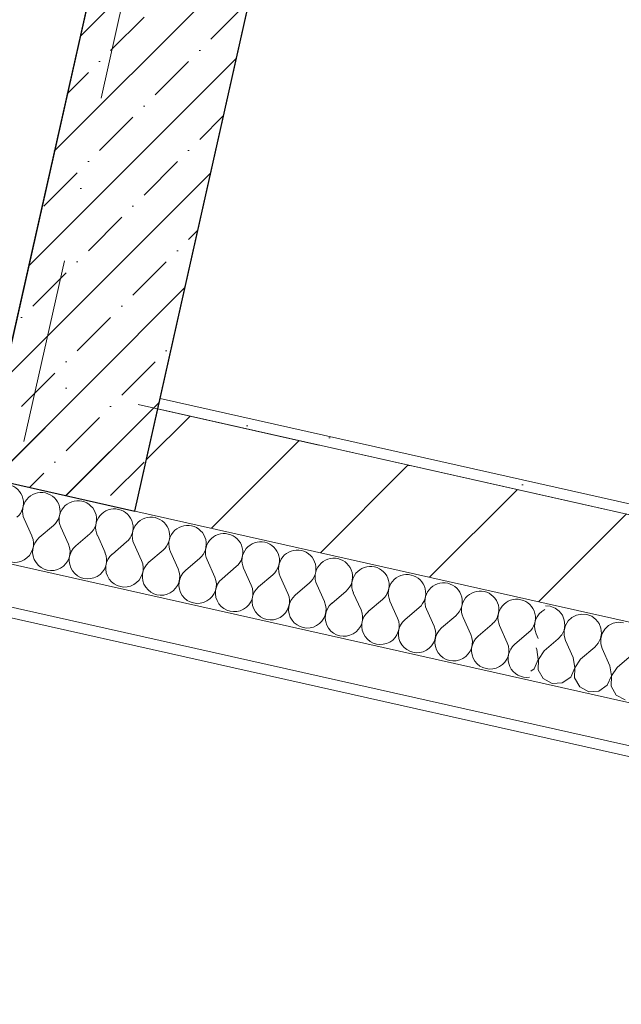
# Model space of a CAD drawing. Header units: millimetres. Extents: x -7218036 to -6881410, y 6117771 to 6219607.
# Tile 42 of 84: x -7150236 to -7149089, y 6127770 to 6129648. Entities that reach past the tile are written whole.
import ezdxf
from ezdxf.enums import TextEntityAlignment as Align

# ---------------------------------------------------------------- set-up
doc = ezdxf.new("R2010")
doc.units = ezdxf.units.MM
doc.header["$MEASUREMENT"] = 0
doc.linetypes.add('Штрихпунктирная', pattern=[670.277762, 352.777767, -176.388884, 0, -141.111112])
for name, color, linetype in [('S - МОП.АР', 7, 'Continuous'), ('АР-Стены_внешние_.АР', 7, 'Continuous'), ('АР-Стены_внутренние_пилоны.АР', 7, 'Continuous'), ('АР-Чертеж-Оси_Осевые размеры.АР', 7, 'Continuous')]:
    doc.layers.add(name, color=color, linetype=linetype)
for name, color, linetype, lineweight in [('АР-Стены_внешние_.АР_Ном._пера__1', 7, 'Continuous', 0), ('АР-Стены_внутренние_пилоны.АР_Ном._пера__1', 7, 'Continuous', 15), ('АР-Чертеж-Оси_Осевые размеры.АР_Ном._пера__1', 7, 'Continuous', 0), ('АР-Чертеж-Оси_Осевые размеры.АР_Ном._пера__120', 7, 'Continuous', 0)]:
    doc.layers.add(name, color=color, linetype=linetype, lineweight=lineweight)
doc.styles.add('РЎР“Р•РќР•Р\xa0Р\x98Р\xa0_РЎРўР\x98Р›Р¬_3', font='GOTHIC.TTF')
doc.dimstyles.new('СГЕНЕРИР_СТИЛЬ__3', dxfattribs={"dimtxt": 400, "dimasz": 285, "dimexe": 0.18, "dimexo": 0.0625, "dimgap": 0, "dimtad": 1, "dimdec": 0, "dimzin": 0, "dimdsep": 46, "dimtxsty": 'РЎР“Р•РќР•Р\xa0Р\x98Р\xa0_РЎРўР\x98Р›Р¬_3', "dimblk": 'ARROWHEAD_6', "dimblk1": 'ARROWHEAD_6', "dimblk2": 'ARROWHEAD_6', "dimcen": 0.09, "dimse1": 1, "dimse2": 1, "dimclrd": 7, "dimclre": 7, "dimclrt": 7, "dimazin": 0, "dimtfac": 1, "dimtdec": 4, "dimtmove": 0, "dimatfit": 3, "dimfxl": 1, "dimtolj": 1, "dimtzin": 0, "dimarcsym": 0})
pattern_1 = [(45, (-6566190.34, 6563027.8), (-111.369318, 111.369318), [0, -105, 0, -157.5]), (110, (-6565840.34, 6563027.8), (148.001588, 53.868173), [0, -77, 0, -133])]
pattern_2 = [(45, (-6566190.34, 6562677.8), (-127.27922, 127.27922), [])]
pattern_3 = [(45, (-6566190.34, 6562677.8), (-84.852814, 84.852814), []), (45, (-6566232.77, 6562720.22), (-84.852814, 84.852814), [90, -30, 0, -30])]

# ---------------------------------------------------------------- blocks, each defined once
blk = doc.blocks.new('*X19', base_point=(-6566190.3, 6562677.8))
at = {"layer": 'АР-Стены_внешние_.АР_Ном._пера__1', "color": 7, "linetype": 'Continuous', "lineweight": 0}
for p, q in [((-7149224.7, 6128529.3), (-7149233.6, 6128530)), ((-7149215.5, 6128525.8), (-7149224.7, 6128529.3)), ((-7149207.6, 6128520), (-7149215.5, 6128525.8)), ((-7149201.5, 6128512.2), (-7149207.6, 6128520)), ((-7149197.9, 6128503), (-7149201.5, 6128512.2)), ((-7149183.3, 6128508.1), (-7149190.5, 6128501.4)), ((-7149174.5, 6128512.5), (-7149183.3, 6128508.1)), ((-7149164.8, 6128514.4), (-7149174.5, 6128512.5)), ((-7149155, 6128513.6), (-7149164.8, 6128514.4)), ((-7149145.8, 6128510.2), (-7149155, 6128513.6)), ((-7149137.9, 6128504.3), (-7149145.8, 6128510.2)), ((-7149198.5, 6128483.5), (-7149196.9, 6128493.2)), ((-7149195.6, 6128492.9), (-7149198.3, 6128483.4)), ((-7149196.9, 6128493.2), (-7149197.9, 6128503)), ((-7149190.5, 6128501.4), (-7149195.6, 6128492.9)), ((-7149131.8, 6128496.5), (-7149137.9, 6128504.3)), ((-7149128.2, 6128487.4), (-7149131.8, 6128496.5)), ((-7149113.6, 6128492.4), (-7149120.8, 6128485.7)), ((-7149104.8, 6128496.9), (-7149113.6, 6128492.4)), ((-7149095.2, 6128498.8), (-7149104.8, 6128496.9)), ((-7149085.3, 6128498), (-7149095.2, 6128498.8)), ((-7149209.4, 6128467.3), (-7149202.8, 6128474.6)), ((-7149202.8, 6128474.6), (-7149198.5, 6128483.5)), ((-7149198.3, 6128483.4), (-7149198.2, 6128473.6)), ((-7149198.2, 6128473.6), (-7149195.4, 6128464.1)), ((-7149128.9, 6128467.8), (-7149127.2, 6128477.6)), ((-7149125.9, 6128477.3), (-7149128.6, 6128467.8)), ((-7149127.2, 6128477.6), (-7149128.2, 6128487.4)), ((-7149120.8, 6128485.7), (-7149125.9, 6128477.3)), ((-7149236.5, 6128444.1), (-7149209.4, 6128467.3)), ((-7149180.8, 6128431.6), (-7149195.4, 6128464.1)), ((-7149166.8, 6128428.4), (-7149139.7, 6128451.6)), ((-7149139.7, 6128451.6), (-7149133.1, 6128459)), ((-7149133.1, 6128459), (-7149128.9, 6128467.8)), ((-7149128.6, 6128467.8), (-7149128.5, 6128457.9)), ((-7149128.5, 6128457.9), (-7149125.7, 6128448.5)), ((-7149250.5, 6128447.2), (-7149251.6, 6128449.8)), ((-7149247.6, 6128427.9), (-7149250.5, 6128447.2)), ((-7149236.5, 6128444.1), (-7149247.4, 6128427.8)), ((-7149111.1, 6128415.9), (-7149125.7, 6128448.5)), ((-7149097.1, 6128412.8), (-7149070, 6128435.9)), ((-7149255.4, 6128410), (-7149247.6, 6128427.9)), ((-7149247.4, 6128427.8), (-7149248, 6128408.3)), ((-7149177.9, 6128412.2), (-7149180.8, 6128431.6)), ((-7149166.8, 6128428.4), (-7149177.7, 6128412.2)), ((-7149108.3, 6128396.6), (-7149111.1, 6128415.9)), ((-7149261.5, 6128405.7), (-7149255.4, 6128410)), ((-7149248, 6128408.3), (-7149238.3, 6128391.4)), ((-7149185.7, 6128394.3), (-7149177.9, 6128412.2)), ((-7149177.7, 6128412.2), (-7149178.3, 6128392.7)), ((-7149116, 6128378.7), (-7149108.3, 6128396.6)), ((-7149108, 6128396.5), (-7149108.6, 6128377)), ((-7149097.1, 6128412.8), (-7149108, 6128396.5)), ((-7149238.3, 6128391.4), (-7149221.2, 6128382.1)), ((-7149221.2, 6128382.1), (-7149201.7, 6128383.2)), ((-7149201.7, 6128383.2), (-7149185.7, 6128394.3)), ((-7149178.3, 6128392.7), (-7149168.6, 6128375.7)), ((-7149132, 6128367.5), (-7149116, 6128378.7)), ((-7149108.6, 6128377), (-7149098.9, 6128360.1)), ((-7149168.6, 6128375.7), (-7149151.5, 6128366.4)), ((-7149151.5, 6128366.4), (-7149132, 6128367.5)), ((-7149098.9, 6128360.1), (-7149081.8, 6128350.8))]:
    blk.add_line(p, q, dxfattribs=at)
blk = doc.blocks.new('Стена_4_1', base_point=(-7149188.7, 6128729.8))
at = {"layer": 'АР-Стены_внешние_.АР', "linetype": 'Continuous', "lineweight": 0, "true_color": 0x000000}
h = blk.add_hatch(dxfattribs=at)
h.set_pattern_fill('ШТУКАТУРКА__ГИПС_01_0001', color=18, style=0, pattern_type=2)
h.set_pattern_definition(pattern_1)
h.paths.add_polyline_path([(-7147075.4, 6128275.6), (-7149184.3, 6128749.3), (-7149188.7, 6128729.8), (-7147079.7, 6128256.1)])
h = blk.add_hatch(dxfattribs=at)
h.set_pattern_fill('БЛОКИ_БЕТОННЫЕ_ЭФФЕКТИВН_70', color=18, style=0, pattern_type=2)
h.set_pattern_definition(pattern_2)
h.paths.add_polyline_path([(-7149232.5, 6128534.7), (-7147123.6, 6128061), (-7147079.7, 6128256.1), (-7149188.7, 6128729.8)])
at = {"layer": 'АР-Стены_внешние_.АР_Ном._пера__1', "color": 7, "linetype": 'Continuous', "lineweight": 15}
for p, q in [((-7147079.7, 6128256.1), (-7149188.7, 6128729.8)), ((-7149232.5, 6128534.7), (-7147123.6, 6128061))]:
    blk.add_line(p, q, dxfattribs=at)
at = {"layer": 'АР-Стены_внешние_.АР_Ном._пера__1', "color": 7, "linetype": 'Continuous', "lineweight": 0}
for p, q in [((-7149265.4, 6128388.3), (-7147156.4, 6127914.6)), ((-7149283, 6128310.3), (-7147174, 6127836.6))]:
    blk.add_line(p, q, dxfattribs=at)
at = {"layer": 'АР-Стены_внешние_.АР_Ном._пера__1', "color": 7, "linetype": 'Continuous', "lineweight": 0, "flags": 128}
for points in [[(-7147075.4, 6128275.6), (-7149184.3, 6128749.3)], [(-7149287.3, 6128290.8), (-7147178.4, 6127817.1)]]:
    blk.add_lwpolyline(points, dxfattribs=at)
at = {"layer": 'АР-Стены_внешние_.АР', "color": 7, "lineweight": 0}
blk.add_blockref('*X19', (-6566190.3, 6562677.8), dxfattribs=at)
blk = doc.blocks.new('*X23', base_point=(-6566190.3, 6562677.8))
at = {"layer": 'АР-Стены_внешние_.АР_Ном._пера__1', "color": 7, "linetype": 'Continuous', "lineweight": 0}
for p, q in [((-7150212.6, 6128663.3), (-7150227.2, 6128695.9)), ((-7150198.6, 6128660.2), (-7150171.5, 6128683.3)), ((-7150142.9, 6128647.6), (-7150157.5, 6128680.2)), ((-7150128.9, 6128644.5), (-7150101.8, 6128667.7)), ((-7150073.2, 6128632), (-7150087.8, 6128664.6)), ((-7150059.2, 6128628.8), (-7150032.1, 6128652)), ((-7150003.5, 6128616.3), (-7150018.1, 6128648.9)), ((-7149989.5, 6128613.2), (-7149962.4, 6128636.4)), ((-7149933.8, 6128600.7), (-7149948.4, 6128633.2)), ((-7149919.9, 6128597.5), (-7149892.7, 6128620.7)), ((-7149864.1, 6128585), (-7149878.7, 6128617.6)), ((-7149850.2, 6128581.9), (-7149823, 6128605.1)), ((-7149794.4, 6128569.4), (-7149809.1, 6128601.9)), ((-7149780.5, 6128566.2), (-7149753.3, 6128589.4)), ((-7149724.7, 6128553.7), (-7149739.4, 6128586.3)), ((-7149710.8, 6128550.6), (-7149683.6, 6128573.8)), ((-7149655, 6128538.1), (-7149669.7, 6128570.6)), ((-7149641.1, 6128534.9), (-7149613.9, 6128558.1)), ((-7149585.3, 6128522.4), (-7149600, 6128555)), ((-7149571.4, 6128519.3), (-7149544.2, 6128542.5)), ((-7149515.6, 6128506.8), (-7149530.3, 6128539.3)), ((-7149501.7, 6128503.6), (-7149474.5, 6128526.8)), ((-7149445.9, 6128491.1), (-7149460.6, 6128523.7)), ((-7149432, 6128488), (-7149404.8, 6128511.2)), ((-7149376.3, 6128475.5), (-7149390.9, 6128508)), ((-7149362.3, 6128472.3), (-7149335.1, 6128495.5)), ((-7149306.6, 6128459.8), (-7149321.2, 6128492.4)), ((-7149292.6, 6128456.7), (-7149265.5, 6128479.9)), ((-7149247.5, 6128467.9), (-7149251.5, 6128476.7))]:
    blk.add_line(p, q, dxfattribs=at)
for centre, start, end in [((-7150264.3, 6128726.2), 310.4721, 77.342), ((-7150194.6, 6128710.5), 77.342, 204.2119), ((-7150194.6, 6128710.5), 310.4721, 77.342), ((-7150124.9, 6128694.9), 77.342, 204.2119), ((-7150124.9, 6128694.9), 310.4721, 77.342), ((-7150055.3, 6128679.2), 77.342, 204.2119), ((-7150055.3, 6128679.2), 310.4721, 77.342), ((-7149985.6, 6128663.5), 77.342, 204.2119), ((-7149985.6, 6128663.5), 310.4721, 77.342), ((-7149915.9, 6128647.9), 77.342, 204.2119), ((-7149915.9, 6128647.9), 310.4721, 77.342), ((-7150245.1, 6128648.6), 130.4721, 24.2119), ((-7150175.4, 6128633), 130.4721, 24.2119), ((-7149846.2, 6128632.2), 77.342, 204.2119), ((-7149846.2, 6128632.2), 310.4721, 77.342), ((-7150105.8, 6128617.3), 130.4721, 24.2119), ((-7149776.5, 6128616.6), 77.342, 204.2119), ((-7149776.5, 6128616.6), 310.4721, 77.342), ((-7150036.1, 6128601.7), 130.4721, 24.2119), ((-7149706.8, 6128600.9), 77.342, 204.2119), ((-7149706.8, 6128600.9), 310.4721, 77.342), ((-7149637.1, 6128585.3), 77.342, 204.2119), ((-7149637.1, 6128585.3), 310.4721, 77.342), ((-7149966.4, 6128586), 130.4721, 24.2119), ((-7149567.4, 6128569.6), 77.342, 204.2119), ((-7149567.4, 6128569.6), 310.4721, 77.342), ((-7149896.7, 6128570.4), 130.4721, 24.2119), ((-7149497.7, 6128554), 77.342, 204.2119), ((-7149497.7, 6128554), 310.4721, 77.342), ((-7149827, 6128554.7), 130.4721, 24.2119), ((-7149757.3, 6128539.1), 130.4721, 24.2119), ((-7149428, 6128538.3), 77.342, 204.2119), ((-7149428, 6128538.3), 310.4721, 77.342), ((-7149687.6, 6128523.4), 130.4721, 24.2119), ((-7149358.3, 6128522.7), 77.342, 204.2119), ((-7149358.3, 6128522.7), 310.4721, 77.342), ((-7149617.9, 6128507.8), 130.4721, 24.2119), ((-7149288.6, 6128507), 77.342, 204.2119), ((-7149288.6, 6128507), 310.4721, 77.342), ((-7149548.2, 6128492.1), 130.4721, 24.2119), ((-7149218.9, 6128491.4), 116.9432, 204.2119), ((-7149478.5, 6128476.5), 130.4721, 24.2119), ((-7149408.8, 6128460.8), 130.4721, 24.2119), ((-7149339.1, 6128445.2), 130.4721, 24.2119), ((-7149269.4, 6128429.5), 130.4721, 278.5965)]:
    blk.add_arc(centre, 35.7, start, end, dxfattribs=at)
blk = doc.blocks.new('Стена_6_1', base_point=(-7167510.9, 6132844.8))
at = {"layer": 'АР-Стены_внешние_.АР', "linetype": 'Continuous', "lineweight": 0, "true_color": 0x000000}
h = blk.add_hatch(dxfattribs=at)
h.set_pattern_fill('ШТУКАТУРКА__ГИПС_01_0001', color=18, style=0, pattern_type=2)
h.set_pattern_definition(pattern_1)
h.paths.add_polyline_path([(-7149972.7, 6128905.9), (-7149188.7, 6128729.8), (-7149184.3, 6128749.3), (-7149968.3, 6128925.4)])
h = blk.add_hatch(dxfattribs=at)
h.set_pattern_fill('БЛОКИ_БЕТОННЫЕ_ЭФФЕКТИВН_70', color=18, style=0, pattern_type=2)
h.set_pattern_definition(pattern_2)
h.paths.add_polyline_path([(-7150016.5, 6128710.8), (-7149232.5, 6128534.7), (-7149188.7, 6128729.8), (-7149972.7, 6128905.9)])
at = {"layer": 'АР-Стены_внешние_.АР_Ном._пера__1', "color": 7, "linetype": 'Continuous', "lineweight": 0}
for p, q in [((-7167587.6, 6132503.3), (-7149265.4, 6128388.3)), ((-7167605.1, 6132425.3), (-7149283, 6128310.3))]:
    blk.add_line(p, q, dxfattribs=at)
at = {"layer": 'АР-Стены_внешние_.АР_Ном._пера__1', "color": 7, "linetype": 'Continuous', "lineweight": 30}
for p, q in [((-7149972.7, 6128905.9), (-7149968.3, 6128925.4)), ((-7150016.5, 6128710.8), (-7149972.7, 6128905.9))]:
    blk.add_line(p, q, dxfattribs=at)
at = {"layer": 'АР-Стены_внешние_.АР_Ном._пера__1', "color": 7, "linetype": 'Continuous', "lineweight": 15}
for p, q in [((-7149188.7, 6128729.8), (-7149972.7, 6128905.9)), ((-7150309.2, 6128776.5), (-7150016.5, 6128710.8)), ((-7150016.5, 6128710.8), (-7149232.5, 6128534.7))]:
    blk.add_line(p, q, dxfattribs=at)
at = {"layer": 'АР-Стены_внешние_.АР_Ном._пера__1', "color": 7, "linetype": 'Continuous', "lineweight": 0, "flags": 128}
for points in [[(-7167609.5, 6132405.8), (-7149287.3, 6128290.8)], [(-7149184.3, 6128749.3), (-7149968.3, 6128925.4)]]:
    blk.add_lwpolyline(points, dxfattribs=at)
at = {"layer": 'АР-Стены_внешние_.АР', "color": 7, "lineweight": 0}
blk.add_blockref('*X23', (-6566190.3, 6562677.8), dxfattribs=at)
blk = doc.blocks.new('Стена_68_1', base_point=(-7150162.9, 6128743.5))
at = {"layer": 'АР-Стены_внутренние_пилоны.АР', "linetype": 'Continuous', "lineweight": 0, "true_color": 0x000000}
h = blk.add_hatch(dxfattribs=at)
h.set_pattern_fill('ЖЕЛЕЗОБЕТОН__PROJECT__0001', color=18, style=0, pattern_type=2)
h.set_pattern_definition(pattern_3)
h.paths.add_polyline_path([(-7150016.5, 6128710.6), (-7149720.7, 6130027.9), (-7150013.4, 6130093.7), (-7150309.2, 6128776.4)])
h = blk.add_hatch(dxfattribs=at)
h.set_pattern_fill('ЖЕЛЕЗОБЕТОН__PROJECT__0001', color=18, style=0, pattern_type=2)
h.set_pattern_definition(pattern_3)
h.paths.add_polyline_path([(-7149968.3, 6128925.4), (-7150261, 6128991.2), (-7150265.4, 6128971.6), (-7149972.7, 6128905.9)])
h = blk.add_hatch(dxfattribs=at)
h.set_pattern_fill('ЖЕЛЕЗОБЕТОН__PROJECT__0001', color=18, style=0, pattern_type=2)
h.set_pattern_definition(pattern_3)
h.paths.add_polyline_path([(-7149972.7, 6128905.9), (-7150265.4, 6128971.6), (-7150309.2, 6128776.5), (-7150016.5, 6128710.8)])
at = {"layer": 'АР-Стены_внешние_.АР_Ном._пера__1', "color": 7, "linetype": 'Continuous', "lineweight": 30}
for p, q in [((-7150261, 6128991.2), (-7150265.4, 6128971.6)), ((-7150265.4, 6128971.6), (-7150309.2, 6128776.5)), ((-7149972.7, 6128905.9), (-7149968.3, 6128925.4)), ((-7150016.5, 6128710.8), (-7149972.7, 6128905.9))]:
    blk.add_line(p, q, dxfattribs=at)
at = {"layer": 'АР-Стены_внешние_.АР_Ном._пера__1', "color": 7, "linetype": 'Continuous', "lineweight": 15}
blk.add_line((-7150309.2, 6128776.5), (-7150016.5, 6128710.8), dxfattribs=at)
at = {"layer": 'АР-Стены_внутренние_пилоны.АР_Ном._пера__1', "color": 7, "linetype": 'Continuous', "lineweight": 30, "flags": 128}
for points in [[(-7150013.4, 6130093.7), (-7150309.2, 6128776.4)], [(-7149720.7, 6130027.9), (-7150013.4, 6130093.7)], [(-7150016.5, 6128710.6), (-7149720.7, 6130027.9)], [(-7150309.2, 6128776.4), (-7150016.5, 6128710.6)]]:
    blk.add_lwpolyline(points, dxfattribs=at)
blk = doc.blocks.new('Стандартный Маркер Сетки[10]_1', base_point=(-7146699.2, 6144553.5))
at = {"layer": 'АР-Чертеж-Оси_Осевые размеры.АР_Ном._пера__120', "color": 7, "linetype": 'Штрихпунктирная', "lineweight": 0}
blk.add_line((-7146918.4, 6143577.8), (-7151477, 6123280.7), dxfattribs=at)
at = {"layer": 'АР-Чертеж-Оси_Осевые размеры.АР_Ном._пера__120', "color": 7, "lineweight": 0, "style": 'РЎР“Р•РќР•Р\xa0Р\x98Р\xa0_РЎРўР\x98Р›Р¬_3'}
blk.add_attdef('AC_MarkerText_1', text='', height=350, rotation=347.3417, dxfattribs=at).set_placement((-7151735.8, 6121998.2), align=Align.TOP_CENTER)
blk = doc.blocks.new('Стандартный Маркер Сетки[31]_1', base_point=(-7146699.2, 6144553.5))
at = {"layer": 'АР-Чертеж-Оси_Осевые размеры.АР_Ном._пера__120', "color": 7, "linetype": 'Штрихпунктирная', "lineweight": 0}
blk.add_line((-7146918.4, 6143577.8), (-7151477, 6123280.7), dxfattribs=at)
at = {"layer": 'АР-Чертеж-Оси_Осевые размеры.АР_Ном._пера__120', "color": 7, "lineweight": 0, "style": 'РЎР“Р•РќР•Р\xa0Р\x98Р\xa0_РЎРўР\x98Р›Р¬_3'}
blk.add_attdef('AC_MarkerText_1', text='', height=350, rotation=347.3417, dxfattribs=at).set_placement((-7151735.8, 6121998.2), align=Align.TOP_CENTER)
blk = doc.blocks.new('*D200', base_point=(-6566190.3, 6562677.8))
at = {"layer": 'АР-Чертеж-Оси_Осевые размеры.АР_Ном._пера__1', "color": 7, "linetype": 'Continuous', "lineweight": 0, "transparency": 16777216}
for p, q in [((-7165627.6, 6125668.8), (-7187258.8, 6130527)), ((-7165566, 6125943.2), (-7165689.2, 6125394.4)), ((-7165806.8, 6125555.3), (-7165448.4, 6125782.3)), ((-7142835.4, 6120549.8), (-7165627.6, 6125668.8)), ((-7142773.7, 6120824.2), (-7142897, 6120275.4)), ((-7143014.6, 6120436.3), (-7142656.1, 6120663.3)), ((-7142615.8, 6120500.5), (-7142835.4, 6120549.8))]:
    blk.add_line(p, q, dxfattribs=at)
at = {"layer": 'АР-Чертеж-Оси_Осевые размеры.АР_Ном._пера__1', "color": 7, "lineweight": 0, "transparency": 16777216, "insert": (-7155054.4, 6123376.1), "char_height": 400, "attachment_point": 7, "rotation": 347.3418, "style": 'РЎР“Р•РќР•Р\xa0Р\x98Р\xa0_РЎРўР\x98Р›Р¬_3'}
blk.add_mtext('\\A1;{\\pql;\\fCentury Gothic|b0|i0|c204|p0;\\W1.000000;23\xa0360}', dxfattribs=at)
blk = doc.blocks.new('ARROWHEAD_6')
at = {"color": 0, "linetype": 'Continuous', "lineweight": 0}
for p, q in [((-0.5, -0.5), (0.5, 0.5)), ((0, 0), (-1, 0))]:
    blk.add_line(p, q, dxfattribs=at)
blk = doc.blocks.new('Стандартный Маркер Сетки[51]_1', base_point=(-7217047.9, 6143970.3))
at = {"layer": 'АР-Чертеж-Оси_Осевые размеры.АР_Ном._пера__120', "color": 7, "linetype": 'Штрихпунктирная', "lineweight": 0}
blk.add_line((-7216072.2, 6143751.1), (-7137131, 6126021.4), dxfattribs=at)
at = {"layer": 'АР-Чертеж-Оси_Осевые размеры.АР_Ном._пера__120', "color": 7, "lineweight": 0, "style": 'РЎР“Р•РќР•Р\xa0Р\x98Р\xa0_РЎРўР\x98Р›Р¬_3'}
for tag, p in [('AC_MarkerText_1_0', (-7217465.8, 6144260.9)), ('AC_MarkerText_1_1', (-7135597.5, 6125873.7))]:
    blk.add_attdef(tag, text='', height=350, rotation=347.3417, dxfattribs=at).set_placement(p, align=Align.TOP_CENTER)
blk = doc.blocks.new('Стандартный Маркер Сетки[61]_1', base_point=(-7217047.9, 6143970.3))
at = {"layer": 'АР-Чертеж-Оси_Осевые размеры.АР_Ном._пера__120', "color": 7, "linetype": 'Штрихпунктирная', "lineweight": 0}
blk.add_line((-7216072.2, 6143751.1), (-7137131, 6126021.4), dxfattribs=at)
at = {"layer": 'АР-Чертеж-Оси_Осевые размеры.АР_Ном._пера__120', "color": 7, "lineweight": 0, "style": 'РЎР“Р•РќР•Р\xa0Р\x98Р\xa0_РЎРўР\x98Р›Р¬_3'}
for tag, p in [('AC_MarkerText_1_0', (-7217465.8, 6144260.9)), ('AC_MarkerText_1_1', (-7135597.5, 6125873.7))]:
    blk.add_attdef(tag, text='', height=350, rotation=347.3417, dxfattribs=at).set_placement(p, align=Align.TOP_CENTER)
blk = doc.blocks.new('Стандартный Маркер Сетки[64]_1', base_point=(-7217047.9, 6143970.3))
at = {"layer": 'АР-Чертеж-Оси_Осевые размеры.АР_Ном._пера__120', "color": 7, "linetype": 'Штрихпунктирная', "lineweight": 0}
blk.add_line((-7216072.2, 6143751.1), (-7137131, 6126021.4), dxfattribs=at)
at = {"layer": 'АР-Чертеж-Оси_Осевые размеры.АР_Ном._пера__120', "color": 7, "lineweight": 0, "style": 'РЎР“Р•РќР•Р\xa0Р\x98Р\xa0_РЎРўР\x98Р›Р¬_3'}
for tag, p in [('AC_MarkerText_1_0', (-7217465.8, 6144260.9)), ('AC_MarkerText_1_1', (-7135597.5, 6125873.7))]:
    blk.add_attdef(tag, text='', height=350, rotation=347.3417, dxfattribs=at).set_placement(p, align=Align.TOP_CENTER)
blk = doc.blocks.new('Стандартный Маркер Сетки[68]_1', base_point=(-7217047.9, 6143970.3))
at = {"layer": 'АР-Чертеж-Оси_Осевые размеры.АР_Ном._пера__120', "color": 7, "linetype": 'Штрихпунктирная', "lineweight": 0}
blk.add_line((-7216072.2, 6143751.1), (-7137131, 6126021.4), dxfattribs=at)
at = {"layer": 'АР-Чертеж-Оси_Осевые размеры.АР_Ном._пера__120', "color": 7, "lineweight": 0, "style": 'РЎР“Р•РќР•Р\xa0Р\x98Р\xa0_РЎРўР\x98Р›Р¬_3'}
for tag, p in [('AC_MarkerText_1_0', (-7217465.8, 6144260.9)), ('AC_MarkerText_1_1', (-7135597.5, 6125873.7))]:
    blk.add_attdef(tag, text='', height=350, rotation=347.3417, dxfattribs=at).set_placement(p, align=Align.TOP_CENTER)

msp = doc.modelspace()

# ---------------------------------------------------------------- linework, layer by layer
at = {"layer": 'S - МОП.АР', "color": 254, "linetype": 'Continuous', "lineweight": 0, "true_color": 0xd1c7d6, "flags": 128}
msp.add_lwpolyline([(-7163594.2, 6133809.7), (-7163988.6, 6132053.6), (-7160524.9, 6131275.6), (-7160130.5, 6133031.7), (-7159740.2, 6132944.1), (-7160134.6, 6131188), (-7156792.9, 6130437.5), (-7156540.8, 6131559.7), (-7156150.6, 6131472), (-7156402.6, 6130349.8), (-7153538.9, 6129706.6), (-7152892.1, 6132586.4), (-7152501.8, 6132498.8), (-7153148.6, 6129618.9), (-7150265.4, 6128971.3), (-7150013.4, 6130093.7), (-7149720.7, 6130027.9), (-7149972.7, 6128905.6), (-7146298.3, 6128080.3)], dxfattribs=at)

# ---------------------------------------------------------------- block references
at = {"layer": 'АР-Стены_внешние_.АР', "color": 7, "lineweight": 0}
for name, p in [('Стена_6_1', (-7167510.9, 6132844.8)), ('Стена_4_1', (-7149188.7, 6128729.8))]:
    msp.add_blockref(name, p, dxfattribs=at)
at = {"layer": 'АР-Стены_внутренние_пилоны.АР', "color": 7, "lineweight": 0}
msp.add_blockref('Стена_68_1', (-7150162.9, 6128743.5), dxfattribs=at)
at = {"layer": 'АР-Чертеж-Оси_Осевые размеры.АР', "color": 8, "linetype": 'Continuous', "lineweight": 15}
for name, p in [('Стандартный Маркер Сетки[51]_1', (-7217047.9, 6143970.3)), ('Стандартный Маркер Сетки[61]_1', (-7217047.9, 6143970.3)), ('Стандартный Маркер Сетки[64]_1', (-7217047.9, 6143970.3)), ('Стандартный Маркер Сетки[68]_1', (-7217047.9, 6143970.3)), ('Стандартный Маркер Сетки[10]_1', (-7146699.2, 6144553.5)), ('Стандартный Маркер Сетки[31]_1', (-7146699.2, 6144553.5))]:
    msp.add_blockref(name, p, dxfattribs=at)

# ---------------------------------------------------------------- dimensions: what is measured, and where the dimension line sits
at = {"layer": 'АР-Чертеж-Оси_Осевые размеры.АР', "color": 7, "linetype": 'Continuous', "lineweight": 0}
dim = msp.add_linear_dim(base=(-7165627.6, 6125668.8), p1=(-7142885.6, 6120326.2), p2=(-7165787.4, 6124957.3), angle=167.3418, dimstyle='СГЕНЕРИР_СТИЛЬ__3', dxfattribs=at)
dim.commit()
dim.dimension.update_dxf_attribs({"geometry": '*D200', "text_midpoint": (-7154192.6, 6123387.5), "dimtype": 160, "text_rotation": 347.3418})

doc.saveas('drawing.dxf')
